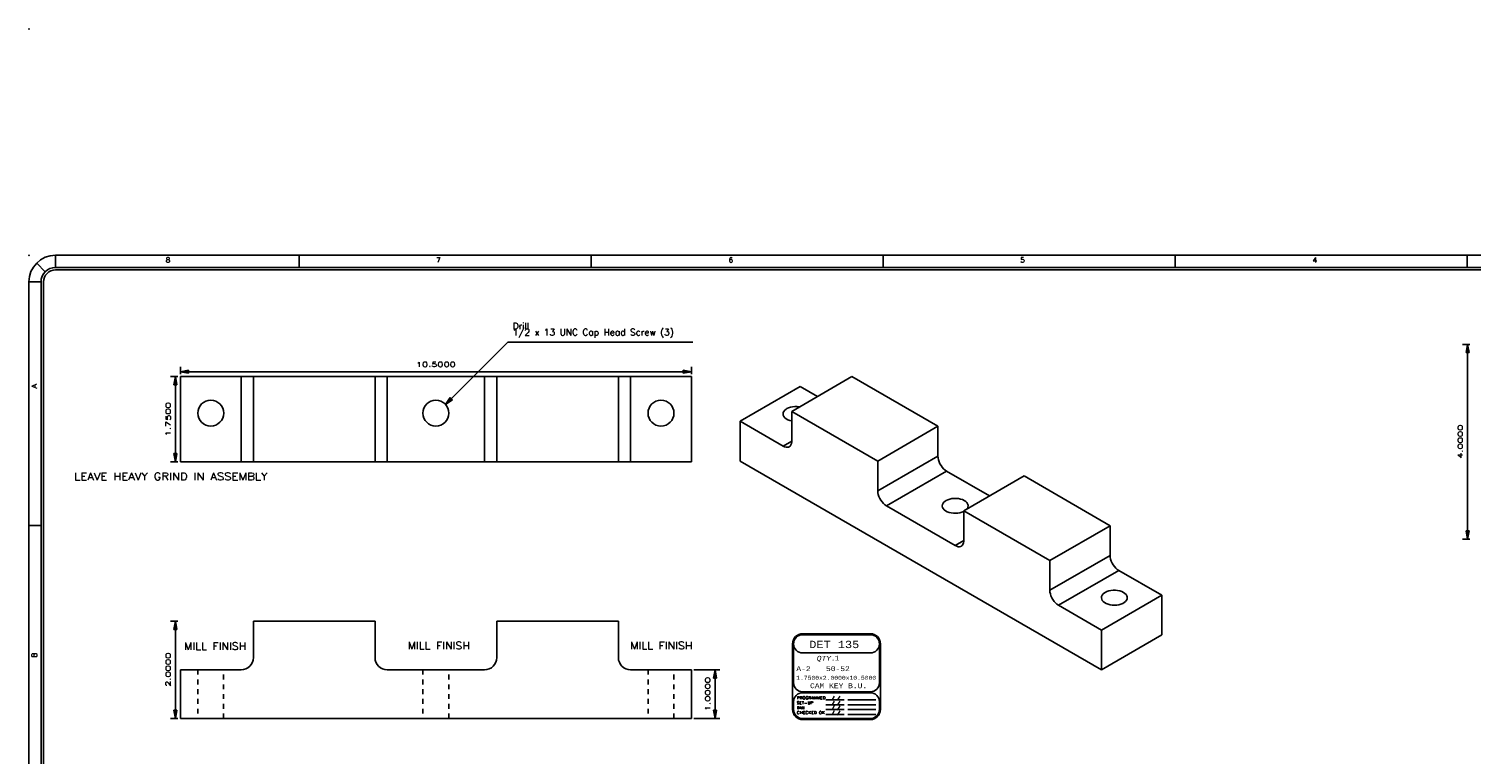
# Model space of a CAD drawing. Header units: inches. Extents: x 3 to 289, y 4 to 291.
# Tile 23 of 256: x 65 to 94, y 38 to 53. Entities that reach past the tile are written whole.
import ezdxf
from ezdxf.enums import TextEntityAlignment as Align

# ---------------------------------------------------------------- set-up
doc = ezdxf.new("R2010")
doc.units = ezdxf.units.IN
doc.header["$LTSCALE"] = 0.5
doc.header["$MEASUREMENT"] = 0
doc.linetypes.add('HIDDEN', pattern=[0.225, 0.15, -0.075])
for name, color, linetype in [('DIE', 7, 'Continuous'), ('MFB', 7, 'Continuous'), ('PLOTVIEW1', 7, 'Continuous')]:
    doc.layers.add(name, color=color, linetype=linetype)
doc.styles.add('VERO0-Simplex', font='simplex_.ttf')
doc.styles.add('VERO2-Courier New', font='cour.ttf')
doc.styles.add('VERO3-RomanS', font='romans__.ttf')
doc.styles.add('VERO5-RomanD', font='romand__.ttf')
doc.styles.add('VERO8-Courier New', font='couri.ttf')

# ---------------------------------------------------------------- blocks, each defined once
blk = doc.blocks.new('ArrowheadClosed')
at = {"color": 0}
for p, q in [((0, 0), (-1, 0.18)), ((-1, 0.18), (-1, -0.18)), ((-1, -0.18), (0, 0))]:
    blk.add_line(p, q, dxfattribs=at)

msp = doc.modelspace()

# ---------------------------------------------------------------- linework, layer by layer
at = {"layer": 'DIE', "color": 56, "linetype": 'Continuous'}
for p, q in [((94.232, 46.659), (94.082, 46.659)), ((94.182, 42.659), (94.182, 46.659)), ((67.687, 45.996), (67.537, 45.996)), ((67.637, 44.246), (67.637, 45.996)), ((67.737, 46.046), (67.737, 46.196)), ((67.737, 46.096), (78.237, 46.096)), ((78.237, 46.046), (78.237, 46.196)), ((67.687, 44.246), (67.537, 44.246)), ((94.232, 42.659), (94.082, 42.659)), ((67.687, 40.975), (67.537, 40.975)), ((67.637, 38.975), (67.637, 40.975)), ((67.687, 38.975), (67.537, 38.975))]:
    msp.add_line(p, q, dxfattribs=at)
at = {"layer": 'DIE', "color": 9, "linetype": 'Continuous'}
for p, q in [((67.737, 44.246), (67.737, 45.996)), ((68.987, 45.996), (67.737, 45.996)), ((68.987, 45.996), (69.237, 45.996)), ((69.237, 45.996), (71.737, 45.996)), ((69.237, 44.246), (69.237, 45.996)), ((71.737, 45.996), (71.737, 44.246)), ((71.737, 45.996), (71.987, 45.996)), ((73.987, 45.996), (71.987, 45.996)), ((73.987, 45.996), (74.237, 45.996)), ((74.237, 45.996), (76.737, 45.996)), ((74.237, 44.246), (74.237, 45.996)), ((76.737, 45.996), (76.737, 44.246)), ((76.737, 45.996), (76.987, 45.996)), ((78.237, 45.996), (76.987, 45.996)), ((78.237, 44.246), (78.237, 45.996)), ((80.298, 45.282), (81.535, 45.996)), ((81.535, 45.996), (83.303, 44.976)), ((79.237, 45.078), (80.474, 45.792)), ((80.828, 45.588), (80.474, 45.792)), ((80.182, 45.329), (80.198, 45.339)), ((80.198, 45.339), (80.233, 45.356)), ((80.233, 45.356), (80.273, 45.37)), ((80.273, 45.37), (80.316, 45.379)), ((80.316, 45.379), (80.362, 45.383)), ((80.362, 45.383), (80.408, 45.384)), ((80.408, 45.384), (80.453, 45.379)), ((80.453, 45.379), (80.463, 45.377)), ((79.237, 44.261), (79.237, 45.078)), ((80.121, 44.567), (79.237, 45.078)), ((80.12, 45.231), (80.124, 45.257)), ((80.12, 45.228), (80.12, 45.231)), ((80.125, 45.202), (80.12, 45.228)), ((80.124, 45.257), (80.136, 45.283)), ((80.138, 45.176), (80.125, 45.202)), ((80.136, 45.283), (80.155, 45.307)), ((80.158, 45.152), (80.138, 45.176)), ((80.155, 45.307), (80.182, 45.329)), ((80.185, 45.131), (80.158, 45.152)), ((80.218, 45.112), (80.185, 45.131)), ((80.256, 45.097), (80.218, 45.112)), ((80.298, 45.086), (80.256, 45.097)), ((80.298, 45.282), (80.298, 44.669)), ((82.065, 44.261), (80.298, 45.282)), ((83.303, 44.976), (82.065, 44.261)), ((83.303, 44.363), (83.303, 44.976)), ((80.121, 44.567), (80.151, 44.553)), ((80.151, 44.553), (80.181, 44.545)), ((80.181, 44.545), (80.209, 44.544)), ((80.209, 44.544), (80.234, 44.549)), ((80.234, 44.549), (80.246, 44.555)), ((80.246, 44.555), (80.266, 44.571)), ((80.266, 44.571), (80.281, 44.593)), ((80.281, 44.593), (80.291, 44.62)), ((80.291, 44.62), (80.297, 44.652)), ((80.297, 44.652), (80.298, 44.669)), ((68.987, 44.246), (67.737, 44.246)), ((69.237, 44.246), (68.987, 44.246)), ((71.737, 44.246), (69.237, 44.246)), ((71.987, 44.246), (71.737, 44.246)), ((71.987, 44.246), (73.987, 44.246)), ((74.237, 44.246), (73.987, 44.246)), ((76.737, 44.246), (74.237, 44.246)), ((76.987, 44.246), (76.737, 44.246)), ((78.237, 44.246), (76.987, 44.246)), ((79.237, 44.261), (86.661, 39.975)), ((82.065, 43.649), (82.065, 44.261)), ((83.305, 44.326), (83.303, 44.363)), ((83.313, 44.287), (83.305, 44.326)), ((83.326, 44.247), (83.313, 44.287)), ((83.344, 44.208), (83.326, 44.247)), ((83.366, 44.17), (83.344, 44.208)), ((83.391, 44.135), (83.366, 44.17)), ((83.419, 44.104), (83.391, 44.135)), ((83.449, 44.078), (83.419, 44.104)), ((83.479, 44.057), (83.449, 44.078)), ((84.363, 43.547), (83.479, 44.057)), ((83.833, 43.241), (85.07, 43.955)), ((85.07, 43.955), (86.838, 42.934)), ((82.065, 43.649), (82.068, 43.612)), ((82.068, 43.612), (82.076, 43.573)), ((82.076, 43.573), (82.089, 43.533)), ((82.089, 43.533), (82.107, 43.494)), ((82.107, 43.494), (82.128, 43.456)), ((82.128, 43.456), (82.154, 43.421)), ((82.154, 43.421), (82.182, 43.39)), ((82.182, 43.39), (82.211, 43.363)), ((82.211, 43.363), (82.242, 43.343)), ((82.242, 43.343), (83.656, 42.526)), ((83.391, 43.343), (83.395, 43.369)), ((83.391, 43.336), (83.391, 43.343)), ((83.397, 43.31), (83.391, 43.336)), ((83.395, 43.369), (83.406, 43.395)), ((83.411, 43.284), (83.397, 43.31)), ((83.406, 43.395), (83.426, 43.419)), ((83.432, 43.261), (83.411, 43.284)), ((83.426, 43.419), (83.452, 43.441)), ((83.452, 43.441), (83.468, 43.451)), ((83.468, 43.451), (83.504, 43.468)), ((83.504, 43.468), (83.544, 43.481)), ((83.544, 43.481), (83.587, 43.491)), ((83.587, 43.491), (83.632, 43.495)), ((83.632, 43.495), (83.678, 43.495)), ((83.678, 43.495), (83.724, 43.491)), ((83.724, 43.491), (83.767, 43.482)), ((83.767, 43.482), (83.807, 43.469)), ((83.807, 43.469), (83.842, 43.452)), ((83.842, 43.452), (83.872, 43.432)), ((83.872, 43.432), (83.896, 43.409)), ((83.896, 43.409), (83.912, 43.384)), ((83.906, 43.29), (83.897, 43.277)), ((83.918, 43.316), (83.906, 43.29)), ((83.912, 43.384), (83.921, 43.358)), ((83.922, 43.343), (83.918, 43.316)), ((83.921, 43.358), (83.922, 43.343)), ((83.459, 43.24), (83.432, 43.261)), ((83.493, 43.221), (83.459, 43.24)), ((83.532, 43.207), (83.493, 43.221)), ((83.574, 43.197), (83.532, 43.207)), ((83.619, 43.191), (83.574, 43.197)), ((83.665, 43.189), (83.619, 43.191)), ((83.711, 43.192), (83.665, 43.189)), ((83.755, 43.2), (83.711, 43.192)), ((83.796, 43.212), (83.755, 43.2)), ((83.833, 43.228), (83.796, 43.212)), ((83.833, 43.241), (83.833, 42.628)), ((85.601, 42.22), (83.833, 43.241)), ((86.838, 42.934), (85.601, 42.22)), ((86.838, 42.322), (86.838, 42.934)), ((83.656, 42.526), (83.687, 42.511)), ((83.687, 42.511), (83.717, 42.503)), ((83.717, 42.503), (83.745, 42.502)), ((83.745, 42.502), (83.77, 42.508)), ((83.77, 42.508), (83.781, 42.514)), ((83.781, 42.514), (83.801, 42.53)), ((83.801, 42.53), (83.816, 42.551)), ((83.816, 42.551), (83.827, 42.579)), ((83.827, 42.579), (83.832, 42.611)), ((83.832, 42.611), (83.833, 42.628)), ((85.601, 41.608), (85.601, 42.22)), ((86.841, 42.285), (86.838, 42.322)), ((86.849, 42.246), (86.841, 42.285)), ((86.862, 42.206), (86.849, 42.246)), ((86.88, 42.167), (86.862, 42.206)), ((86.901, 42.129), (86.88, 42.167)), ((86.927, 42.094), (86.901, 42.129)), ((86.955, 42.063), (86.927, 42.094)), ((86.984, 42.037), (86.955, 42.063)), ((87.015, 42.016), (86.984, 42.037)), ((87.899, 41.505), (87.015, 42.016)), ((85.601, 41.608), (85.603, 41.571)), ((85.603, 41.571), (85.611, 41.532)), ((85.611, 41.532), (85.624, 41.492)), ((85.624, 41.492), (85.642, 41.452)), ((86.661, 40.791), (87.899, 41.505)), ((86.665, 41.481), (86.677, 41.507)), ((86.677, 41.507), (86.696, 41.531)), ((86.696, 41.531), (86.723, 41.553)), ((86.723, 41.553), (86.739, 41.563)), ((86.739, 41.563), (86.774, 41.58)), ((86.774, 41.58), (86.814, 41.593)), ((86.814, 41.593), (86.857, 41.602)), ((86.857, 41.602), (86.902, 41.607)), ((86.902, 41.607), (86.949, 41.607)), ((86.949, 41.607), (86.994, 41.603)), ((86.994, 41.603), (87.037, 41.594)), ((87.037, 41.594), (87.077, 41.581)), ((87.077, 41.581), (87.113, 41.564)), ((87.113, 41.564), (87.143, 41.544)), ((87.143, 41.544), (87.166, 41.521)), ((87.166, 41.521), (87.182, 41.496)), ((87.182, 41.496), (87.191, 41.47)), ((87.899, 40.689), (87.899, 41.505)), ((85.642, 41.452), (85.664, 41.415)), ((85.664, 41.415), (85.689, 41.38)), ((85.689, 41.38), (85.717, 41.349)), ((85.717, 41.349), (85.747, 41.322)), ((85.747, 41.322), (85.778, 41.301)), ((86.661, 40.791), (85.778, 41.301)), ((86.661, 41.454), (86.665, 41.481)), ((86.661, 41.452), (86.661, 41.454)), ((86.666, 41.425), (86.661, 41.452)), ((86.678, 41.4), (86.666, 41.425)), ((86.698, 41.376), (86.678, 41.4)), ((86.725, 41.354), (86.698, 41.376)), ((86.758, 41.336), (86.725, 41.354)), ((86.796, 41.321), (86.758, 41.336)), ((86.838, 41.31), (86.796, 41.321)), ((86.883, 41.303), (86.838, 41.31)), ((86.929, 41.301), (86.883, 41.303)), ((86.975, 41.304), (86.929, 41.301)), ((87.019, 41.311), (86.975, 41.304)), ((87.061, 41.322), (87.019, 41.311)), ((87.098, 41.337), (87.061, 41.322)), ((87.131, 41.356), (87.098, 41.337)), ((87.157, 41.378), (87.131, 41.356)), ((87.176, 41.402), (87.157, 41.378)), ((87.188, 41.428), (87.176, 41.402)), ((87.192, 41.454), (87.188, 41.428)), ((87.191, 41.47), (87.192, 41.454)), ((69.237, 40.975), (69.237, 40.225)), ((71.737, 40.975), (69.237, 40.975)), ((71.737, 40.225), (71.737, 40.975)), ((74.237, 40.975), (74.237, 40.225)), ((76.737, 40.975), (74.237, 40.975)), ((76.737, 40.225), (76.737, 40.975)), ((86.661, 39.975), (86.661, 40.791)), ((86.661, 39.975), (87.899, 40.689)), ((68.987, 39.975), (67.737, 39.975)), ((67.737, 38.975), (67.737, 39.975)), ((71.987, 39.975), (73.987, 39.975)), ((78.237, 39.975), (76.987, 39.975)), ((78.237, 38.975), (78.237, 39.975)), ((67.737, 38.975), (78.237, 38.975))]:
    msp.add_line(p, q, dxfattribs=at)
at = {"layer": 'DIE', "color": 4, "linetype": 'Continuous'}
for p, q in [((68.987, 44.246), (68.987, 45.996)), ((71.987, 44.246), (71.987, 45.996)), ((73.987, 44.246), (73.987, 45.996)), ((76.987, 44.246), (76.987, 45.996)), ((80.121, 44.567), (80.298, 44.669)), ((82.065, 43.649), (83.303, 44.363)), ((82.242, 43.343), (83.479, 44.057)), ((83.656, 42.526), (83.833, 42.628)), ((85.601, 41.608), (86.838, 42.322)), ((85.778, 41.301), (87.015, 42.016))]:
    msp.add_line(p, q, dxfattribs=at)
at = {"layer": 'DIE', "color": 254, "linetype": 'HIDDEN'}
for p, q in [((68.096, 39.975), (68.096, 38.975)), ((68.627, 38.975), (68.627, 39.975)), ((72.721, 39.975), (72.721, 38.975)), ((73.252, 38.975), (73.252, 39.975)), ((77.346, 39.975), (77.346, 38.975)), ((77.877, 38.975), (77.877, 39.975))]:
    msp.add_line(p, q, dxfattribs=at)
at = {"layer": 'DIE', "color": 9, "linetype": 'Continuous', "extrusion": (0, 0, -1)}
for centre in [(-68.362, 45.246), (-72.987, 45.246), (-77.612, 45.246)]:
    msp.add_circle(centre, 0.266, dxfattribs=at)
at = {"layer": 'DIE', "color": 9, "linetype": 'Continuous'}
for centre, start, end in [((68.987, 40.225), 270, 0), ((71.987, 40.225), 180, 270), ((73.987, 40.225), 270, 0), ((76.987, 40.225), 180, 270)]:
    msp.add_arc(centre, 0.25, start, end, dxfattribs=at)
at = {"layer": 'MFB', "color": 56, "linetype": 'Continuous'}
for p, q in [((73.184, 45.424), (74.464, 46.704)), ((74.464, 46.704), (78.264, 46.704)), ((78.287, 39.975), (78.823, 39.975)), ((78.723, 38.975), (78.723, 39.975)), ((78.287, 38.975), (78.823, 38.975))]:
    msp.add_line(p, q, dxfattribs=at)
at = {"layer": 'PLOTVIEW1', "color": 97, "linetype": 'Continuous'}
for p, q in [((64.963, 48.152), (64.786, 48.329)), ((111.175, 48.49), (65.175, 48.49)), ((65.175, 48.24), (65.175, 48.49)), ((70.175, 48.49), (70.175, 48.24)), ((76.175, 48.49), (76.175, 48.24)), ((82.175, 48.49), (82.175, 48.24)), ((88.175, 48.49), (88.175, 48.24)), ((94.175, 48.49), (94.175, 48.24)), ((111.175, 48.24), (65.175, 48.24)), ((111.175, 48.19), (65.175, 48.19)), ((64.625, 47.94), (64.625, 13.94)), ((64.875, 47.94), (64.625, 47.94)), ((64.875, 47.94), (64.875, 13.94)), ((64.925, 47.94), (64.925, 13.94)), ((64.875, 42.94), (64.625, 42.94))]:
    msp.add_line(p, q, dxfattribs=at)
at = {"layer": 'PLOTVIEW1', "color": 7, "linetype": 'Continuous'}
for p, q in [((81.912, 40.715), (80.524, 40.715)), ((81.912, 40.694), (80.524, 40.694)), ((80.316, 40.507), (80.316, 39.161)), ((80.337, 40.507), (80.337, 39.71)), ((80.524, 40.319), (81.912, 40.319)), ((82.099, 39.71), (82.099, 40.507)), ((82.12, 39.161), (82.12, 40.507)), ((80.524, 39.522), (81.912, 39.522)), ((81.912, 39.504), (80.524, 39.504)), ((80.337, 39.316), (80.337, 39.161)), ((80.996, 39.357), (81.377, 39.357)), ((80.996, 39.256), (81.377, 39.256)), ((80.996, 39.155), (81.377, 39.155)), ((81.453, 39.357), (82.024, 39.357)), ((81.453, 39.256), (82.024, 39.256)), ((81.453, 39.155), (82.024, 39.155)), ((82.099, 39.161), (82.099, 39.316)), ((80.524, 38.974), (81.912, 38.974)), ((80.524, 38.953), (81.912, 38.953)), ((80.996, 39.053), (81.377, 39.053)), ((81.453, 39.053), (82.024, 39.053))]:
    msp.add_line(p, q, dxfattribs=at)
at = {"layer": 'PLOTVIEW1', "color": 97, "linetype": 'Continuous'}
for radius in [0.55, 0.3, 0.25]:
    msp.add_arc((65.175, 47.94), radius, 90, 180, dxfattribs=at)
at = {"layer": 'PLOTVIEW1', "color": 7, "linetype": 'Continuous'}
for centre, radius, start, end in [((80.524, 40.507), 0.209, 90, 180), ((80.524, 40.507), 0.188, 90, 180), ((80.524, 40.507), 0.188, 90, 270), ((81.912, 40.507), 0.209, 0, 90), ((81.912, 40.507), 0.188, 0, 90), ((81.912, 40.507), 0.188, 270, 90), ((80.524, 39.71), 0.188, 180, 270), ((81.912, 39.71), 0.188, 270, 0), ((80.524, 39.316), 0.188, 90, 180), ((81.912, 39.316), 0.188, 0, 90), ((80.524, 39.161), 0.209, 180, 270), ((80.524, 39.161), 0.188, 180, 270), ((81.912, 39.161), 0.188, 270, 0), ((81.912, 39.161), 0.209, 270, 0)]:
    msp.add_arc(centre, radius, start, end, dxfattribs=at)
at = {"layer": 'PLOTVIEW1', "color": 56, "linetype": 'Continuous'}
msp.add_point((64.625, 53.14), dxfattribs=at)
at = {"layer": 'PLOTVIEW1', "color": 97, "linetype": 'Continuous'}
msp.add_point((64.625, 48.49), dxfattribs=at)

# ---------------------------------------------------------------- block references
at = {"layer": 'DIE', "color": 56, "linetype": 'Continuous', "xscale": 0.170138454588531, "yscale": 0.170138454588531, "zscale": 0.170138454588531, "rotation": 90}
for p in [(94.182, 46.659), (67.637, 45.996), (67.637, 40.975)]:
    msp.add_blockref('ArrowheadClosed', p, dxfattribs=at)
at = {"layer": 'DIE', "color": 56, "linetype": 'Continuous', "extrusion": (0, 0, -1), "xscale": 0.170138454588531, "yscale": 0.170138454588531, "zscale": 0.170138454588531}
msp.add_blockref('ArrowheadClosed', (-67.737, 46.096), dxfattribs=at)
at = {"layer": 'DIE', "color": 56, "linetype": 'Continuous', "xscale": 0.170138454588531, "yscale": 0.170138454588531, "zscale": 0.170138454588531}
msp.add_blockref('ArrowheadClosed', (78.237, 46.096), dxfattribs=at)
at = {"layer": 'DIE', "color": 56, "linetype": 'Continuous', "extrusion": (0, 0, -1), "xscale": 0.170138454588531, "yscale": 0.170138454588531, "zscale": 0.170138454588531, "rotation": 270}
for p in [(-67.637, 44.246), (-94.182, 42.659), (-67.637, 38.975)]:
    msp.add_blockref('ArrowheadClosed', p, dxfattribs=at)
at = {"layer": 'MFB', "color": 56, "linetype": 'Continuous', "extrusion": (0, 0, -1), "xscale": 0.170138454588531, "yscale": 0.170138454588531, "zscale": 0.170138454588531}
for p, rotation in [((-73.184, 45.424), 315.0000000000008), ((-78.723, 38.975), 270)]:
    msp.add_blockref('ArrowheadClosed', p, dxfattribs=dict(at, rotation=rotation))
at = {"layer": 'MFB', "color": 56, "linetype": 'Continuous', "xscale": 0.170138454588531, "yscale": 0.170138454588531, "zscale": 0.170138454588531, "rotation": 90}
msp.add_blockref('ArrowheadClosed', (78.723, 39.975), dxfattribs=at)

# ---------------------------------------------------------------- texts
at = {"layer": 'DIE', "color": 230, "linetype": 'Continuous', "style": 'VERO0-Simplex', "width": 1.3898}
msp.add_text('10.5000', height=0.1, dxfattribs=at).set_placement((72.577, 46.196), (73.397, 46.196), align=Align.FIT)
at = {"layer": 'DIE', "color": 230, "linetype": 'Continuous', "style": 'VERO0-Simplex'}
for s, width, p, p2 in [('1.7500', 1.410379, (67.537, 44.771), (67.537, 45.471)), ('4.0000', 1.358929, (94.082, 44.309), (94.082, 45.009)), ('2.0000', 1.358929, (67.537, 39.625), (67.537, 40.325))]:
    msp.add_text(s, height=0.1, rotation=90, dxfattribs=dict(at, width=width)).set_placement(p, p2, align=Align.FIT)
at = {"layer": 'MFB', "color": 7, "linetype": 'Continuous', "style": 'VERO0-Simplex'}
for s, width, p, p2 in [('LEAVE HEAVY GRIND IN ASSEMBLY', 1.00024, (65.556, 43.872), (69.53, 43.872)), ('MILL FINISH', 1.000279, (67.814, 40.387), (69.092, 40.387)), ('MILL FINISH', 1.000279, (72.407, 40.397), (73.686, 40.397)), ('MILL FINISH', 1.000279, (76.98, 40.397), (78.259, 40.397))]:
    msp.add_text(s, height=0.15, dxfattribs=dict(at, width=width)).set_placement(p, p2, align=Align.FIT)
at = {"layer": 'MFB', "color": 7, "linetype": 'Continuous', "style": 'VERO0-Simplex', "width": 1.410379}
msp.add_text('1.0000', height=0.1, rotation=90, dxfattribs=at).set_placement((78.623, 39.125), (78.623, 39.825), align=Align.FIT)
at = {"layer": 'MFB', "color": 7, "linetype": 'Continuous', "insert": (74.564, 47.104), "char_height": 0.135, "attachment_point": 1, "line_spacing_factor": 0.56875, "style": 'VERO0-Simplex'}
msp.add_mtext('Drill\\P1/2 x 13 UNC Cap Head Screw (3)', dxfattribs=at)
at = {"layer": 'PLOTVIEW1', "color": 56, "linetype": 'Continuous', "style": 'VERO5-RomanD', "width": 0.999731}
for s, p, p2 in [('8', (67.436, 48.342), (67.53, 48.342)), ('7', (72.991, 48.342), (73.085, 48.342)), ('6', (79, 48.342), (79.094, 48.342)), ('5', (84.991, 48.342), (85.085, 48.342)), ('4', (91, 48.342), (91.094, 48.342))]:
    msp.add_text(s, height=0.1, dxfattribs=at).set_placement(p, p2, align=Align.FIT)
for s, p, p2 in [('A', (64.789, 45.756), (64.789, 45.85)), ('B', (64.789, 40.23), (64.789, 40.324))]:
    msp.add_text(s, height=0.1, rotation=90, dxfattribs=at).set_placement(p, p2, align=Align.FIT)
at = {"layer": 'PLOTVIEW1', "color": 7, "linetype": 'Continuous'}
for s, height, style, width, p, p2 in [('DET 135', 0.15, 'VERO2-Courier New', 0.931388, (80.658, 40.42), (81.686, 40.42)), ('A-2', 0.1, 'VERO2-Courier New', 0.931388, (80.393, 39.947), (80.686, 39.947)), ('QTY.', 0.1, 'VERO8-Courier New', 0.931388, (80.812, 40.16), (81.203, 40.16)), ('50-52', 0.1, 'VERO2-Courier New', 0.931388, (81.002, 39.947), (81.491, 39.947)), ('1', 0.1, 'VERO2-Courier New', 0.931388, (81.18, 40.165), (81.278, 40.165)), ('1.7500x2.0000x10.5000', 0.08, 'VERO2-Courier New', 0.931388, (80.39, 39.77), (82.033, 39.77)), ('PROGRAMMED', 0.0575, 'VERO3-RomanS', 1.000726, (80.404, 39.368), (80.99, 39.368)), ('CAM KEY B.U.', 0.1, 'VERO2-Courier New', 0.931388, (80.674, 39.596), (81.848, 39.596)), ('/ /', 0.0563, 'VERO3-RomanS', 0.999632, (81.113, 39.367), (81.289, 39.367)), ('SET-UP', 0.0565, 'VERO3-RomanS', 1.000387, (80.401, 39.267), (80.739, 39.267)), ('CHECKED OK', 0.0548, 'VERO3-RomanS', 1.000182, (80.401, 39.066), (80.979, 39.066)), ('RAN', 0.0516, 'VERO3-RomanS', 1.00058, (80.404, 39.168), (80.556, 39.168)), ('/ /', 0.0563, 'VERO3-RomanS', 0.999632, (81.113, 39.265), (81.289, 39.265)), ('/ /', 0.0563, 'VERO3-RomanS', 0.999632, (81.113, 39.164), (81.289, 39.164)), ('/ /', 0.0563, 'VERO3-RomanS', 0.999632, (81.113, 39.063), (81.289, 39.063))]:
    msp.add_text(s, height=height, dxfattribs=dict(at, style=style, width=width)).set_placement(p, p2, align=Align.FIT)

doc.saveas('drawing.dxf')
